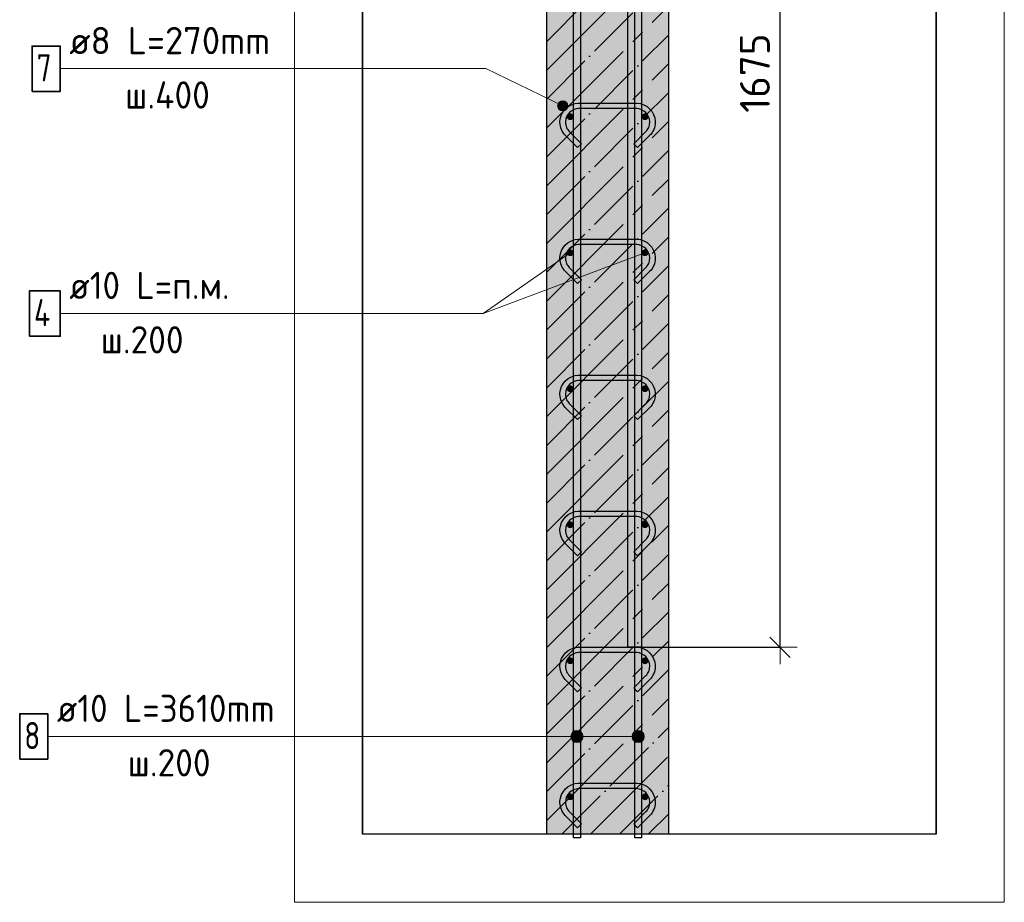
# Model space of a CAD drawing. Header units: millimetres. Extents: x -2258 to 68686, y -2266 to 30725.
# Tile 52 of 83: x 24996 to 26444, y 21906 to 23204. Entities that reach past the tile are written whole.
import ezdxf

# ---------------------------------------------------------------- set-up
doc = ezdxf.new("R2010")
doc.units = ezdxf.units.MM
doc.header["$PDMODE"] = 65
doc.linetypes.add('______11', pattern=[100, 80, -10, 0, -10])
doc.linetypes.add('______5', pattern=[220, 160, -20, 20, -20])
for name, color, linetype, lineweight in [('Standard', 7, 'Continuous', 25), ('Арм.стержн. вертикальными 1', 22, 'Continuous', 35), ('Арм.стержн.горизонт. 1', 180, 'Continuous', 35), ('Размерная линия_ общее', 7, 'Continuous', 13)]:
    doc.layers.add(name, color=color, linetype=linetype, lineweight=lineweight)
doc.layers.add('Арм.стержн. вертикальными 2', color=7, linetype='Continuous', lineweight=35, true_color=0x006e00)
doc.layers.add('Арм.стержн.Стяжки', color=7, linetype='Continuous', lineweight=35, true_color=0x501e0f)
doc.styles.add('ISOCPEUR', font='ISOCPEUR')
doc.dimstyles.new('DIMSTYLE_3', dxfattribs={"dimtxt": 44, "dimasz": 50, "dimexe": 0, "dimexo": 0, "dimgap": 22, "dimtad": 2, "dimdec": 0, "dimrnd": 5, "dimzin": 12, "dimdsep": 46, "dimtxsty": 'ISOCPEUR', "dimblk1": 'ALL_ML_STRICH', "dimblk2": 'ALL_ML_STRICH', "dimsah": 1, "dimcen": 0, "dimclrd": 7, "dimclre": 256, "dimclrt": 7, "dimadec": 0, "dimazin": 0, "dimtfac": 1, "dimtdec": 0, "dimtix": 1, "dimtmove": 2, "dimatfit": 3, "dimfxl": 0, "dimtzin": 0, "dimlwd": 0, "dimlwe": -3, "dimarcsym": 0})

# ---------------------------------------------------------------- blocks, each defined once
blk = doc.blocks.new('ALL_ML_STRICH')
at = {"color": 0, "linetype": 'ByBlock', "lineweight": -2}
for p, q in [((-0.3, -0.3), (0.3, 0.3)), ((0, -0.5), (0, 0.5)), ((-1, 0), (0.5, 0))]:
    blk.add_line(p, q, dxfattribs=at)
blk = doc.blocks.new('*D222')
at = {"layer": 'DEFPOINTS', "color": 7, "linetype": 'Continuous', "lineweight": 13, "transparency": 33554687}
for p in [(25950.9, 23956), (25830.9, 22281), (26114.6, 22281)]:
    blk.add_point(p, dxfattribs=at)
at = {"layer": 'Размерная линия_ общее', "color": 253, "linetype": 'Continuous', "lineweight": -2, "true_color": 0xa0a0a0, "transparency": 33554687}
for p, q in [((25970.9, 23956), (26114.6, 23956)), ((25850.9, 22281), (26114.6, 22281))]:
    blk.add_line(p, q, dxfattribs=at)
at = {"layer": 'Размерная линия_ общее', "color": 7, "linetype": 'Continuous', "lineweight": -2, "transparency": 33554687}
blk.add_line((26114.6, 22281), (26114.6, 23956), dxfattribs=at)
at = {"layer": 'Размерная линия_ общее', "color": 7, "linetype": 'Continuous', "lineweight": 13, "transparency": 33554687, "xscale": 50, "yscale": 50, "zscale": 50}
for p, rotation in [((26114.6, 23956), 90), ((26114.6, 22281), 270)]:
    blk.add_blockref('ALL_ML_STRICH', p, dxfattribs=dict(at, rotation=rotation))
at = {"layer": 'Размерная линия_ общее', "color": 7, "linetype": 'Continuous', "lineweight": 13, "transparency": 33554687, "insert": (26077.6, 23125.1), "char_height": 44, "width": 176, "attachment_point": 5, "rotation": 90, "style": 'ISOCPEUR'}
blk.add_mtext('\\A1;{1675}', dxfattribs=at)

msp = doc.modelspace()

# ---------------------------------------------------------------- hatches: boundary and pattern name
at = {"layer": 'Standard', "linetype": 'Continuous', "lineweight": -3, "transparency": 33554687}
msp.add_hatch(color=7, dxfattribs=at).paths.add_polyline_path([(25950.9, 23956), (25770.9, 23956), (25770.9, 22005.9), (25950.9, 22005.9)])
at = {"layer": 'Арм.стержн. вертикальными 1', "linetype": 'Continuous', "lineweight": 13, "transparency": 33554687}
for points in [[(25808.2, 22154.2), (25811.4, 22142), (25811.4, 22157.5)], [(25808.2, 22154.2), (25811.4, 22142), (25811.4, 22157.5)], [(25811.4, 22157.5), (25815.9, 22140.7), (25815.9, 22158.7)], [(25811.4, 22157.5), (25815.9, 22140.7), (25815.9, 22158.7)], [(25811.4, 22157.5), (25811.4, 22142), (25815.9, 22140.7)], [(25811.4, 22157.5), (25811.4, 22142), (25815.9, 22140.7)], [(25815.9, 22158.7), (25815.9, 22140.7), (25820.4, 22142)], [(25815.9, 22158.7), (25820.4, 22142), (25820.4, 22157.5)], [(25815.9, 22158.7), (25815.9, 22140.7), (25820.4, 22142)], [(25815.9, 22158.7), (25820.4, 22142), (25820.4, 22157.5)], [(25820.4, 22157.5), (25820.4, 22142), (25823.7, 22145.2)], [(25820.4, 22157.5), (25823.7, 22145.2), (25823.7, 22154.2)], [(25820.4, 22157.5), (25820.4, 22142), (25823.7, 22145.2)], [(25820.4, 22157.5), (25823.7, 22145.2), (25823.7, 22154.2)], [(25898.2, 22154.2), (25901.4, 22142), (25901.4, 22157.5)], [(25898.2, 22154.2), (25901.4, 22142), (25901.4, 22157.5)], [(25901.4, 22157.5), (25905.9, 22140.7), (25905.9, 22158.7)], [(25901.4, 22157.5), (25905.9, 22140.7), (25905.9, 22158.7)], [(25901.4, 22157.5), (25901.4, 22142), (25905.9, 22140.7)], [(25901.4, 22157.5), (25901.4, 22142), (25905.9, 22140.7)], [(25905.9, 22158.7), (25905.9, 22140.7), (25910.4, 22142)], [(25905.9, 22158.7), (25910.4, 22142), (25910.4, 22157.5)], [(25905.9, 22158.7), (25905.9, 22140.7), (25910.4, 22142)], [(25905.9, 22158.7), (25910.4, 22142), (25910.4, 22157.5)], [(25910.4, 22157.5), (25910.4, 22142), (25913.7, 22145.2)], [(25910.4, 22157.5), (25913.7, 22145.2), (25913.7, 22154.2)], [(25910.4, 22157.5), (25910.4, 22142), (25913.7, 22145.2)], [(25910.4, 22157.5), (25913.7, 22145.2), (25913.7, 22154.2)], [(25808.2, 22145.2), (25808.2, 22154.2), (25806.9, 22149.7)], [(25808.2, 22145.2), (25808.2, 22154.2), (25806.9, 22149.7)], [(25808.2, 22154.2), (25808.2, 22145.2), (25811.4, 22142)], [(25808.2, 22154.2), (25808.2, 22145.2), (25811.4, 22142)], [(25823.7, 22154.2), (25823.7, 22145.2), (25824.9, 22149.7)], [(25823.7, 22154.2), (25823.7, 22145.2), (25824.9, 22149.7)], [(25898.2, 22145.2), (25898.2, 22154.2), (25896.9, 22149.7)], [(25898.2, 22145.2), (25898.2, 22154.2), (25896.9, 22149.7)], [(25898.2, 22154.2), (25898.2, 22145.2), (25901.4, 22142)], [(25898.2, 22154.2), (25898.2, 22145.2), (25901.4, 22142)], [(25913.7, 22154.2), (25913.7, 22145.2), (25914.9, 22149.7)], [(25913.7, 22154.2), (25913.7, 22145.2), (25914.9, 22149.7)]]:
    msp.add_hatch(color=7, dxfattribs=at).paths.add_polyline_path(points)
at = {"layer": 'Арм.стержн.горизонт. 1', "linetype": 'Continuous', "lineweight": 50, "transparency": 33554687}
for points in [[(25810.9, 23061), (25810.6, 23063), (25809.5, 23064.6), (25807.9, 23065.7), (25805.9, 23066), (25804, 23065.7), (25802.4, 23064.6), (25801.3, 23063), (25800.9, 23061), (25801.3, 23059.1), (25802.4, 23057.5), (25804, 23056.4), (25805.9, 23056), (25807.9, 23056.4), (25809.5, 23057.5), (25810.6, 23059.1)], [(25920.9, 23061), (25920.6, 23063), (25919.5, 23064.6), (25917.9, 23065.7), (25915.9, 23066), (25914, 23065.7), (25912.4, 23064.6), (25911.3, 23063), (25910.9, 23061), (25911.3, 23059.1), (25912.4, 23057.5), (25914, 23056.4), (25915.9, 23056), (25917.9, 23056.4), (25919.5, 23057.5), (25920.6, 23059.1)], [(25810.9, 22861), (25810.6, 22863), (25809.5, 22864.6), (25807.9, 22865.7), (25805.9, 22866), (25804, 22865.7), (25802.4, 22864.6), (25801.3, 22863), (25800.9, 22861), (25801.3, 22859.1), (25802.4, 22857.5), (25804, 22856.4), (25805.9, 22856), (25807.9, 22856.4), (25809.5, 22857.5), (25810.6, 22859.1)], [(25920.9, 22861), (25920.6, 22863), (25919.5, 22864.6), (25917.9, 22865.7), (25915.9, 22866), (25914, 22865.7), (25912.4, 22864.6), (25911.3, 22863), (25910.9, 22861), (25911.3, 22859.1), (25912.4, 22857.5), (25914, 22856.4), (25915.9, 22856), (25917.9, 22856.4), (25919.5, 22857.5), (25920.6, 22859.1)], [(25810.9, 22661), (25810.6, 22663), (25809.5, 22664.6), (25807.9, 22665.7), (25805.9, 22666), (25804, 22665.7), (25802.4, 22664.6), (25801.3, 22663), (25800.9, 22661), (25801.3, 22659.1), (25802.4, 22657.5), (25804, 22656.4), (25805.9, 22656), (25807.9, 22656.4), (25809.5, 22657.5), (25810.6, 22659.1)], [(25920.9, 22661), (25920.6, 22663), (25919.5, 22664.6), (25917.9, 22665.7), (25915.9, 22666), (25914, 22665.7), (25912.4, 22664.6), (25911.3, 22663), (25910.9, 22661), (25911.3, 22659.1), (25912.4, 22657.5), (25914, 22656.4), (25915.9, 22656), (25917.9, 22656.4), (25919.5, 22657.5), (25920.6, 22659.1)], [(25810.9, 22461), (25810.6, 22463), (25809.5, 22464.6), (25807.9, 22465.7), (25805.9, 22466), (25804, 22465.7), (25802.4, 22464.6), (25801.3, 22463), (25800.9, 22461), (25801.3, 22459.1), (25802.4, 22457.5), (25804, 22456.4), (25805.9, 22456), (25807.9, 22456.4), (25809.5, 22457.5), (25810.6, 22459.1)], [(25920.9, 22461), (25920.6, 22463), (25919.5, 22464.6), (25917.9, 22465.7), (25915.9, 22466), (25914, 22465.7), (25912.4, 22464.6), (25911.3, 22463), (25910.9, 22461), (25911.3, 22459.1), (25912.4, 22457.5), (25914, 22456.4), (25915.9, 22456), (25917.9, 22456.4), (25919.5, 22457.5), (25920.6, 22459.1)], [(25810.9, 22261), (25810.6, 22263), (25809.5, 22264.6), (25807.9, 22265.7), (25805.9, 22266), (25804, 22265.7), (25802.4, 22264.6), (25801.3, 22263), (25800.9, 22261), (25801.3, 22259.1), (25802.4, 22257.5), (25804, 22256.4), (25805.9, 22256), (25807.9, 22256.4), (25809.5, 22257.5), (25810.6, 22259.1)], [(25920.9, 22261), (25920.6, 22263), (25919.5, 22264.6), (25917.9, 22265.7), (25915.9, 22266), (25914, 22265.7), (25912.4, 22264.6), (25911.3, 22263), (25910.9, 22261), (25911.3, 22259.1), (25912.4, 22257.5), (25914, 22256.4), (25915.9, 22256), (25917.9, 22256.4), (25919.5, 22257.5), (25920.6, 22259.1)], [(25810.9, 22061), (25810.6, 22063), (25809.5, 22064.6), (25807.9, 22065.7), (25805.9, 22066), (25804, 22065.7), (25802.4, 22064.6), (25801.3, 22063), (25800.9, 22061), (25801.3, 22059.1), (25802.4, 22057.5), (25804, 22056.4), (25805.9, 22056), (25807.9, 22056.4), (25809.5, 22057.5), (25810.6, 22059.1)], [(25920.9, 22061), (25920.6, 22063), (25919.5, 22064.6), (25917.9, 22065.7), (25915.9, 22066), (25914, 22065.7), (25912.4, 22064.6), (25911.3, 22063), (25910.9, 22061), (25911.3, 22059.1), (25912.4, 22057.5), (25914, 22056.4), (25915.9, 22056), (25917.9, 22056.4), (25919.5, 22057.5), (25920.6, 22059.1)]]:
    msp.add_hatch(color=4, dxfattribs=at).paths.add_polyline_path(points)
at = {"layer": 'Арм.стержн.Стяжки', "linetype": 'Continuous', "lineweight": 13, "transparency": 33554687}
for points in [[(25790.8, 23083.2), (25788.8, 23072.9), (25794.4, 23084.5)], [(25794.4, 23084.5), (25788.8, 23072.9), (25791.7, 23070.3)], [(25794.4, 23084.5), (25791.7, 23070.3), (25798.2, 23083.8)], [(25787.5, 23076.5), (25790.8, 23083.2), (25788.2, 23080.3)], [(25790.8, 23083.2), (25787.5, 23076.5), (25788.8, 23072.9)], [(25798.2, 23083.8), (25791.7, 23070.3), (25795.5, 23069.6)], [(25798.2, 23083.8), (25795.5, 23069.6), (25801.1, 23081.2)], [(25801.1, 23081.2), (25795.5, 23069.6), (25799.1, 23070.9)], [(25801.1, 23081.2), (25799.1, 23070.9), (25802.4, 23077.6)], [(25802.4, 23077.6), (25799.1, 23070.9), (25801.7, 23073.8)]]:
    msp.add_hatch(color=7, dxfattribs=at).paths.add_polyline_path(points)

# ---------------------------------------------------------------- linework, layer by layer
at = {"layer": 'Standard', "color": 52, "linetype": 'Continuous', "lineweight": -3, "transparency": 33554687}
for p, q in [((25500.6, 24235.9), (25500.6, 22005.9)), ((25500.6, 22005.9), (25500.6, 24235.9)), ((26344.4, 24235.9), (26344.4, 22005.9)), ((26344.4, 22005.9), (26344.4, 24235.9)), ((26344.4, 22005.9), (25500.6, 22005.9)), ((26344.4, 22005.9), (25500.6, 22005.9))]:
    msp.add_line(p, q, dxfattribs=at)
at = {"layer": 'Standard', "color": 7, "linetype": 'Continuous', "lineweight": 25, "transparency": 33554687}
for p, q in [((25770.9, 23956), (25770.9, 22005.9)), ((25950.9, 22005.9), (25950.9, 23956)), ((26000.9, 22005.9), (25720.9, 22005.9))]:
    msp.add_line(p, q, dxfattribs=at)
at = {"layer": 'Standard', "color": 7, "linetype": '______11', "lineweight": -3, "transparency": 33554687}
for p, q in [((25770.9, 23171.2), (25950.9, 23351.2)), ((25770.9, 23086.4), (25950.9, 23266.4)), ((25770.9, 23001.5), (25950.9, 23181.5)), ((25770.9, 22916.7), (25950.9, 23096.7)), ((25770.9, 22831.8), (25950.9, 23011.8)), ((25770.9, 22747), (25950.9, 22927)), ((25770.9, 22662.1), (25950.9, 22842.1)), ((25770.9, 22577.3), (25950.9, 22757.3)), ((25770.9, 22492.4), (25950.9, 22672.4)), ((25770.9, 22407.6), (25950.9, 22587.6)), ((25770.9, 22322.7), (25950.9, 22502.7)), ((25770.9, 22237.9), (25950.9, 22417.9)), ((25770.9, 22153), (25950.9, 22333)), ((25770.9, 22068.1), (25950.9, 22248.1)), ((25793.6, 22005.9), (25950.9, 22163.3)), ((25878.4, 22005.9), (25950.9, 22078.4))]:
    msp.add_line(p, q, dxfattribs=at)
at = {"layer": 'Standard', "color": 7, "linetype": '______5', "lineweight": -3, "transparency": 33554687}
for p, q in [((25770.9, 23128.8), (25950.9, 23308.8)), ((25770.9, 23044), (25950.9, 23224)), ((25770.9, 22959.1), (25950.9, 23139.1)), ((25770.9, 22874.3), (25950.9, 23054.3)), ((25770.9, 22789.4), (25950.9, 22969.4)), ((25770.9, 22704.5), (25950.9, 22884.5)), ((25770.9, 22619.7), (25950.9, 22799.7)), ((25770.9, 22534.8), (25950.9, 22714.8)), ((25770.9, 22450), (25950.9, 22630)), ((25770.9, 22365.1), (25950.9, 22545.1)), ((25770.9, 22280.3), (25950.9, 22460.3)), ((25770.9, 22195.4), (25950.9, 22375.4)), ((25770.9, 22110.6), (25950.9, 22290.6)), ((25770.9, 22025.7), (25950.9, 22205.7)), ((25836, 22005.9), (25950.9, 22120.9)), ((25920.8, 22005.9), (25950.9, 22036))]:
    msp.add_line(p, q, dxfattribs=at)
at = {"layer": 'Standard', "color": 7, "linetype": 'Continuous', "lineweight": 13, "transparency": 33554687}
msp.add_line((25915.9, 22861), (25677.8, 22771.7), dxfattribs=at)
msp.add_lwpolyline([(25400.6, 21905.9), (26444.4, 21905.9), (26444.4, 24335.9), (25400.6, 24335.9), (25400.6, 21905.9)], dxfattribs=at)
at = {"layer": 'Арм.стержн. вертикальными 1', "color": 7, "linetype": 'Continuous', "lineweight": 13, "transparency": 33554687}
for p, q in [((25815.9, 22158.7), (25815.9, 22158.7)), ((25815.9, 22158.7), (25815.9, 22158.7)), ((25905.9, 22158.7), (25905.9, 22158.7)), ((25905.9, 22158.7), (25905.9, 22158.7)), ((25037.6, 22149.7), (25623.6, 22149.7)), ((25623.6, 22149.7), (25905.9, 22149.7)), ((25623.6, 22149.7), (25905.9, 22149.7)), ((25623.6, 22149.7), (25815.9, 22149.7)), ((25623.6, 22149.7), (25815.9, 22149.7)), ((25806.9, 22149.7), (25806.9, 22149.7)), ((25806.9, 22149.7), (25806.9, 22149.7)), ((25824.9, 22149.7), (25824.9, 22149.7)), ((25824.9, 22149.7), (25824.9, 22149.7)), ((25896.9, 22149.7), (25896.9, 22149.7)), ((25896.9, 22149.7), (25896.9, 22149.7)), ((25914.9, 22149.7), (25914.9, 22149.7)), ((25914.9, 22149.7), (25914.9, 22149.7)), ((25815.9, 22140.7), (25815.9, 22140.7)), ((25815.9, 22140.7), (25815.9, 22140.7)), ((25905.9, 22140.7), (25905.9, 22140.7)), ((25905.9, 22140.7), (25905.9, 22140.7))]:
    msp.add_line(p, q, dxfattribs=at)
at = {"layer": 'Арм.стержн. вертикальными 1', "color": 4, "linetype": 'Continuous', "lineweight": 25, "transparency": 33554687}
for points in [[(25810.9, 22000.9), (25810.9, 24057), (25810.3, 24061.5), (25808.8, 24066.1), (25806.5, 24070.3), (25803.6, 24073.7), (25800.2, 24076.6), (25796, 24078.9), (25791.4, 24080.4), (25786.9, 24081), (25515.9, 24081), (25515.9, 24091), (25787.6, 24091), (25793.7, 24090.2), (25800, 24088.1), (25805.9, 24084.8), (25810.7, 24080.8), (25814.7, 24076), (25818, 24070.1), (25820.1, 24063.8), (25820.9, 24057.7), (25820.9, 22000.9), (25810.9, 22000.9)], [(25810.9, 22000.9), (25810.9, 24057), (25810.3, 24061.5), (25808.8, 24066.1), (25806.5, 24070.3), (25803.6, 24073.7), (25800.2, 24076.6), (25796, 24078.9), (25791.4, 24080.4), (25786.9, 24081), (25515.9, 24081), (25515.9, 24091), (25787.6, 24091), (25793.7, 24090.2), (25800, 24088.1), (25805.9, 24084.8), (25810.7, 24080.8), (25814.7, 24076), (25818, 24070.1), (25820.1, 24063.8), (25820.9, 24057.7), (25820.9, 22000.9), (25810.9, 22000.9)], [(25900.9, 22000.9), (25900.9, 24057.7), (25901.8, 24063.8), (25903.9, 24070.1), (25907.2, 24076), (25911.2, 24080.8), (25916, 24084.8), (25921.8, 24088.1), (25928.2, 24090.2), (25934.3, 24091), (26205.9, 24091), (26205.9, 24081), (25935, 24081), (25930.5, 24080.4), (25925.9, 24078.9), (25921.7, 24076.6), (25918.3, 24073.7), (25915.4, 24070.3), (25913.1, 24066.1), (25911.6, 24061.5), (25910.9, 24057), (25910.9, 22000.9), (25900.9, 22000.9)], [(25900.9, 22000.9), (25900.9, 24057.7), (25901.8, 24063.8), (25903.9, 24070.1), (25907.2, 24076), (25911.2, 24080.8), (25916, 24084.8), (25921.8, 24088.1), (25928.2, 24090.2), (25934.3, 24091), (26205.9, 24091), (26205.9, 24081), (25935, 24081), (25930.5, 24080.4), (25925.9, 24078.9), (25921.7, 24076.6), (25918.3, 24073.7), (25915.4, 24070.3), (25913.1, 24066.1), (25911.6, 24061.5), (25910.9, 24057), (25910.9, 22000.9), (25900.9, 22000.9)]]:
    msp.add_lwpolyline(points, dxfattribs=at)
at = {"layer": 'Арм.стержн. вертикальными 1', "color": 7, "linetype": 'Continuous', "lineweight": 35, "transparency": 33554687}
msp.add_lwpolyline([(24996.2, 22116.4), (25037.6, 22116.4), (25037.6, 22183.1), (24996.2, 22183.1), (24996.2, 22116.4)], dxfattribs=at)
at = {"layer": 'Арм.стержн. вертикальными 1', "color": 7, "linetype": 'Continuous', "lineweight": 13, "transparency": 33554687}
for centre in [(25815.9, 22149.7), (25815.9, 22149.7), (25905.9, 22149.7), (25905.9, 22149.7)]:
    msp.add_circle(centre, 9, dxfattribs=at)
at = {"layer": 'Арм.стержн. вертикальными 2', "color": 7, "linetype": 'Continuous', "lineweight": 25, "transparency": 33554687}
msp.add_lwpolyline([(25890.9, 22281), (25890.9, 23995.7), (25893.4, 24013.2), (25899.4, 24031.3), (25908.7, 24048), (25920.2, 24061.8), (25933.9, 24073.3), (25950.6, 24082.6), (25968.8, 24088.6), (25986.3, 24091), (26354.4, 24091), (26354.4, 24071), (25987.7, 24071), (25973.4, 24069), (25958.7, 24064.2), (25945.3, 24056.7), (25934.4, 24047.6), (25925.3, 24036.6), (25917.8, 24023.2), (25912.9, 24008.6), (25910.9, 23994.3), (25910.9, 22281), (25890.9, 22281)], dxfattribs=at)
at = {"layer": 'Арм.стержн.горизонт. 1', "color": 7, "linetype": 'Continuous', "lineweight": 13, "transparency": 33554687}
for p, q in [((25677.8, 22771.7), (25805.9, 22861)), ((25055.8, 22771.7), (25677.8, 22771.7))]:
    msp.add_line(p, q, dxfattribs=at)
at = {"layer": 'Арм.стержн.горизонт. 1', "color": 7, "linetype": 'Continuous', "lineweight": 35, "transparency": 33554687}
msp.add_lwpolyline([(25010.5, 22738.3), (25055.8, 22738.3), (25055.8, 22805), (25010.5, 22805), (25010.5, 22738.3)], dxfattribs=at)
at = {"layer": 'Арм.стержн.Стяжки', "color": 7, "linetype": 'Continuous', "lineweight": 13, "transparency": 33554687}
for p, q in [((25055.8, 23131.7), (25681.8, 23131.7)), ((25681.8, 23131.7), (25794.9, 23077)), ((25788.2, 23080.3), (25788.2, 23080.3)), ((25791.7, 23070.3), (25791.7, 23070.3)), ((25798.2, 23083.8), (25798.2, 23083.8)), ((25801.7, 23073.8), (25801.7, 23073.8))]:
    msp.add_line(p, q, dxfattribs=at)
at = {"layer": 'Арм.стержн.Стяжки', "color": 7, "linetype": 'Continuous', "lineweight": 35, "transparency": 33554687}
msp.add_lwpolyline([(25014.5, 23098.3), (25055.8, 23098.3), (25055.8, 23165), (25014.5, 23165), (25014.5, 23098.3)], dxfattribs=at)
at = {"layer": 'Арм.стержн.Стяжки', "color": 40, "linetype": 'Continuous', "lineweight": 25, "transparency": 33554687}
for points in [[(25899.5, 23021.3), (25917.4, 23039.2), (25918.6, 23040.6), (25919.7, 23042.1), (25920.6, 23043.7), (25921.4, 23045.4), (25922, 23047.1), (25922.5, 23048.9), (25922.8, 23050.8), (25922.9, 23052.7), (25922.9, 23053.8), (25922.4, 23057.4), (25921.2, 23061.1), (25919.3, 23064.4), (25917.1, 23067.2), (25914.3, 23069.4), (25911, 23071.3), (25907.3, 23072.5), (25903.7, 23073), (25818.2, 23073), (25814.6, 23072.5), (25810.9, 23071.3), (25807.5, 23069.4), (25804.8, 23067.2), (25802.5, 23064.4), (25800.6, 23061.1), (25799.4, 23057.4), (25798.9, 23053.8), (25798.9, 23052.7), (25799.1, 23050.8), (25799.4, 23048.9), (25799.8, 23047.1), (25800.5, 23045.4), (25801.2, 23043.7), (25802.2, 23042.1), (25803.3, 23040.6), (25804.5, 23039.2), (25822.4, 23021.3), (25816.7, 23015.6), (25798.7, 23033.7), (25797, 23035.6), (25795.5, 23037.7), (25794.2, 23040), (25793.1, 23042.3), (25792.2, 23044.7), (25791.5, 23047.3), (25791.1, 23049.9), (25790.9, 23052.4), (25790.9, 23054.4), (25791.6, 23059.2), (25793.3, 23064.3), (25795.9, 23069), (25799.1, 23072.8), (25803, 23076.1), (25807.7, 23078.7), (25812.7, 23080.4), (25817.6, 23081), (25904.3, 23081), (25909.1, 23080.4), (25914.2, 23078.7), (25918.9, 23076.1), (25922.7, 23072.8), (25926, 23069), (25928.6, 23064.3), (25930.3, 23059.2), (25930.9, 23054.4), (25930.9, 23052.4), (25930.8, 23049.9), (25930.3, 23047.3), (25929.7, 23044.7), (25928.8, 23042.3), (25927.7, 23040), (25926.4, 23037.7), (25924.9, 23035.6), (25923.2, 23033.7), (25905.1, 23015.6), (25899.5, 23021.3)], [(25899.5, 22821.3), (25917.4, 22839.2), (25918.6, 22840.6), (25919.7, 22842.1), (25920.6, 22843.7), (25921.4, 22845.4), (25922, 22847.1), (25922.5, 22848.9), (25922.8, 22850.8), (25922.9, 22852.7), (25922.9, 22853.8), (25922.4, 22857.4), (25921.2, 22861.1), (25919.3, 22864.4), (25917.1, 22867.2), (25914.3, 22869.4), (25911, 22871.3), (25907.3, 22872.5), (25903.7, 22873), (25818.2, 22873), (25814.6, 22872.5), (25810.9, 22871.3), (25807.5, 22869.4), (25804.8, 22867.2), (25802.5, 22864.4), (25800.6, 22861.1), (25799.4, 22857.4), (25798.9, 22853.8), (25798.9, 22852.7), (25799.1, 22850.8), (25799.4, 22848.9), (25799.8, 22847.1), (25800.5, 22845.4), (25801.2, 22843.7), (25802.2, 22842.1), (25803.3, 22840.6), (25804.5, 22839.2), (25822.4, 22821.3), (25816.7, 22815.6), (25798.7, 22833.7), (25797, 22835.6), (25795.5, 22837.7), (25794.2, 22840), (25793.1, 22842.3), (25792.2, 22844.7), (25791.5, 22847.3), (25791.1, 22849.9), (25790.9, 22852.4), (25790.9, 22854.4), (25791.6, 22859.2), (25793.3, 22864.3), (25795.9, 22869), (25799.1, 22872.8), (25803, 22876.1), (25807.7, 22878.7), (25812.7, 22880.4), (25817.6, 22881), (25904.3, 22881), (25909.1, 22880.4), (25914.2, 22878.7), (25918.9, 22876.1), (25922.7, 22872.8), (25926, 22869), (25928.6, 22864.3), (25930.3, 22859.2), (25930.9, 22854.4), (25930.9, 22852.4), (25930.8, 22849.9), (25930.3, 22847.3), (25929.7, 22844.7), (25928.8, 22842.3), (25927.7, 22840), (25926.4, 22837.7), (25924.9, 22835.6), (25923.2, 22833.7), (25905.1, 22815.6), (25899.5, 22821.3)], [(25899.5, 22621.3), (25917.4, 22639.2), (25918.6, 22640.6), (25919.7, 22642.1), (25920.6, 22643.7), (25921.4, 22645.4), (25922, 22647.1), (25922.5, 22648.9), (25922.8, 22650.8), (25922.9, 22652.7), (25922.9, 22653.8), (25922.4, 22657.4), (25921.2, 22661.1), (25919.3, 22664.4), (25917.1, 22667.2), (25914.3, 22669.4), (25911, 22671.3), (25907.3, 22672.5), (25903.7, 22673), (25818.2, 22673), (25814.6, 22672.5), (25810.9, 22671.3), (25807.5, 22669.4), (25804.8, 22667.2), (25802.5, 22664.4), (25800.6, 22661.1), (25799.4, 22657.4), (25798.9, 22653.8), (25798.9, 22652.7), (25799.1, 22650.8), (25799.4, 22648.9), (25799.8, 22647.1), (25800.5, 22645.4), (25801.2, 22643.7), (25802.2, 22642.1), (25803.3, 22640.6), (25804.5, 22639.2), (25822.4, 22621.3), (25816.7, 22615.6), (25798.7, 22633.7), (25797, 22635.6), (25795.5, 22637.7), (25794.2, 22640), (25793.1, 22642.3), (25792.2, 22644.7), (25791.5, 22647.3), (25791.1, 22649.9), (25790.9, 22652.4), (25790.9, 22654.4), (25791.6, 22659.2), (25793.3, 22664.3), (25795.9, 22669), (25799.1, 22672.8), (25803, 22676.1), (25807.7, 22678.7), (25812.7, 22680.4), (25817.6, 22681), (25904.3, 22681), (25909.1, 22680.4), (25914.2, 22678.7), (25918.9, 22676.1), (25922.7, 22672.8), (25926, 22669), (25928.6, 22664.3), (25930.3, 22659.2), (25930.9, 22654.4), (25930.9, 22652.4), (25930.8, 22649.9), (25930.3, 22647.3), (25929.7, 22644.7), (25928.8, 22642.3), (25927.7, 22640), (25926.4, 22637.7), (25924.9, 22635.6), (25923.2, 22633.7), (25905.1, 22615.6), (25899.5, 22621.3)], [(25899.5, 22421.3), (25917.4, 22439.2), (25918.6, 22440.6), (25919.7, 22442.1), (25920.6, 22443.7), (25921.4, 22445.4), (25922, 22447.1), (25922.5, 22448.9), (25922.8, 22450.8), (25922.9, 22452.7), (25922.9, 22453.8), (25922.4, 22457.4), (25921.2, 22461.1), (25919.3, 22464.4), (25917.1, 22467.2), (25914.3, 22469.4), (25911, 22471.3), (25907.3, 22472.5), (25903.7, 22473), (25818.2, 22473), (25814.6, 22472.5), (25810.9, 22471.3), (25807.5, 22469.4), (25804.8, 22467.2), (25802.5, 22464.4), (25800.6, 22461.1), (25799.4, 22457.4), (25798.9, 22453.8), (25798.9, 22452.7), (25799.1, 22450.8), (25799.4, 22448.9), (25799.8, 22447.1), (25800.5, 22445.4), (25801.2, 22443.7), (25802.2, 22442.1), (25803.3, 22440.6), (25804.5, 22439.2), (25822.4, 22421.3), (25816.7, 22415.6), (25798.7, 22433.7), (25797, 22435.6), (25795.5, 22437.7), (25794.2, 22440), (25793.1, 22442.3), (25792.2, 22444.7), (25791.5, 22447.3), (25791.1, 22449.9), (25790.9, 22452.4), (25790.9, 22454.4), (25791.6, 22459.2), (25793.3, 22464.3), (25795.9, 22469), (25799.1, 22472.8), (25803, 22476.1), (25807.7, 22478.7), (25812.7, 22480.4), (25817.6, 22481), (25904.3, 22481), (25909.1, 22480.4), (25914.2, 22478.7), (25918.9, 22476.1), (25922.7, 22472.8), (25926, 22469), (25928.6, 22464.3), (25930.3, 22459.2), (25930.9, 22454.4), (25930.9, 22452.4), (25930.8, 22449.9), (25930.3, 22447.3), (25929.7, 22444.7), (25928.8, 22442.3), (25927.7, 22440), (25926.4, 22437.7), (25924.9, 22435.6), (25923.2, 22433.7), (25905.1, 22415.6), (25899.5, 22421.3)], [(25899.5, 22221.3), (25917.4, 22239.2), (25918.6, 22240.6), (25919.7, 22242.1), (25920.6, 22243.7), (25921.4, 22245.4), (25922, 22247.1), (25922.5, 22248.9), (25922.8, 22250.8), (25922.9, 22252.7), (25922.9, 22253.8), (25922.4, 22257.4), (25921.2, 22261.1), (25919.3, 22264.4), (25917.1, 22267.2), (25914.3, 22269.4), (25911, 22271.3), (25907.3, 22272.5), (25903.7, 22273), (25818.2, 22273), (25814.6, 22272.5), (25810.9, 22271.3), (25807.5, 22269.4), (25804.8, 22267.2), (25802.5, 22264.4), (25800.6, 22261.1), (25799.4, 22257.4), (25798.9, 22253.8), (25798.9, 22252.7), (25799.1, 22250.8), (25799.4, 22248.9), (25799.8, 22247.1), (25800.5, 22245.4), (25801.2, 22243.7), (25802.2, 22242.1), (25803.3, 22240.6), (25804.5, 22239.2), (25822.4, 22221.3), (25816.7, 22215.6), (25798.7, 22233.7), (25797, 22235.6), (25795.5, 22237.7), (25794.2, 22240), (25793.1, 22242.3), (25792.2, 22244.7), (25791.5, 22247.3), (25791.1, 22249.9), (25790.9, 22252.4), (25790.9, 22254.4), (25791.6, 22259.2), (25793.3, 22264.3), (25795.9, 22269), (25799.1, 22272.8), (25803, 22276.1), (25807.7, 22278.7), (25812.7, 22280.4), (25817.6, 22281), (25904.3, 22281), (25909.1, 22280.4), (25914.2, 22278.7), (25918.9, 22276.1), (25922.7, 22272.8), (25926, 22269), (25928.6, 22264.3), (25930.3, 22259.2), (25930.9, 22254.4), (25930.9, 22252.4), (25930.8, 22249.9), (25930.3, 22247.3), (25929.7, 22244.7), (25928.8, 22242.3), (25927.7, 22240), (25926.4, 22237.7), (25924.9, 22235.6), (25923.2, 22233.7), (25905.1, 22215.6), (25899.5, 22221.3)], [(25899.5, 22021.3), (25917.4, 22039.2), (25918.6, 22040.6), (25919.7, 22042.1), (25920.6, 22043.7), (25921.4, 22045.4), (25922, 22047.1), (25922.5, 22048.9), (25922.8, 22050.8), (25922.9, 22052.7), (25922.9, 22053.8), (25922.4, 22057.4), (25921.2, 22061.1), (25919.3, 22064.4), (25917.1, 22067.2), (25914.3, 22069.4), (25911, 22071.3), (25907.3, 22072.5), (25903.7, 22073), (25818.2, 22073), (25814.6, 22072.5), (25810.9, 22071.3), (25807.5, 22069.4), (25804.8, 22067.2), (25802.5, 22064.4), (25800.6, 22061.1), (25799.4, 22057.4), (25798.9, 22053.8), (25798.9, 22052.7), (25799.1, 22050.8), (25799.4, 22048.9), (25799.8, 22047.1), (25800.5, 22045.4), (25801.2, 22043.7), (25802.2, 22042.1), (25803.3, 22040.6), (25804.5, 22039.2), (25822.4, 22021.3), (25816.7, 22015.6), (25798.7, 22033.7), (25797, 22035.6), (25795.5, 22037.7), (25794.2, 22040), (25793.1, 22042.3), (25792.2, 22044.7), (25791.5, 22047.3), (25791.1, 22049.9), (25790.9, 22052.4), (25790.9, 22054.4), (25791.6, 22059.2), (25793.3, 22064.3), (25795.9, 22069), (25799.1, 22072.8), (25803, 22076.1), (25807.7, 22078.7), (25812.7, 22080.4), (25817.6, 22081), (25904.3, 22081), (25909.1, 22080.4), (25914.2, 22078.7), (25918.9, 22076.1), (25922.7, 22072.8), (25926, 22069), (25928.6, 22064.3), (25930.3, 22059.2), (25930.9, 22054.4), (25930.9, 22052.4), (25930.8, 22049.9), (25930.3, 22047.3), (25929.7, 22044.7), (25928.8, 22042.3), (25927.7, 22040), (25926.4, 22037.7), (25924.9, 22035.6), (25923.2, 22033.7), (25905.1, 22015.6), (25899.5, 22021.3)]]:
    msp.add_lwpolyline(points, dxfattribs=at)
at = {"layer": 'Арм.стержн.Стяжки', "color": 7, "linetype": 'Continuous', "lineweight": 13, "transparency": 33554687}
msp.add_circle((25794.9, 23077), 7.5, dxfattribs=at)

# ---------------------------------------------------------------- texts
at = {"layer": 'Арм.стержн. вертикальными 1', "color": 7, "linetype": 'Continuous', "lineweight": 25, "transparency": 33554687, "char_height": 40, "attachment_point": 7, "style": 'ISOCPEUR'}
for s, insert, width in [('\\W0.94;ø10 L=3610mm ', (25050.9, 22171.1), 382.615), ('\\W0.78;8', (25002.9, 22131.1), 43.521), ('\\W0.95;ш.200 ', (25154.9, 22091.1), 174.933)]:
    msp.add_mtext(s, dxfattribs=dict(at, insert=insert, width=width))
at = {"layer": 'Арм.стержн.горизонт. 1', "color": 7, "linetype": 'Continuous', "lineweight": 25, "transparency": 33554687, "char_height": 40, "attachment_point": 7, "style": 'ISOCPEUR'}
for s, insert, width in [('\\W0.94;ø10 L=п.м.', (25069.2, 22793), 266.644), ('\\W0.80;4', (25017.2, 22753), 47.978), ('\\W0.95;ш.200 ', (25115.2, 22713), 174.933)]:
    msp.add_mtext(s, dxfattribs=dict(at, insert=insert, width=width))
at = {"layer": 'Арм.стержн.Стяжки', "color": 7, "linetype": 'Continuous', "lineweight": 25, "transparency": 33554687, "char_height": 40, "attachment_point": 7, "style": 'ISOCPEUR'}
for s, insert, width in [('\\W0.98;ø8 L=270mm ', (25069.2, 23153), 343.369), ('\\W0.78;7', (25021.2, 23113), 43.521), ('\\W0.95;ш.400 ', (25151.2, 23073), 178.965)]:
    msp.add_mtext(s, dxfattribs=dict(at, insert=insert, width=width))

# ---------------------------------------------------------------- dimensions: what is measured, and where the dimension line sits
at = {"layer": 'Размерная линия_ общее', "color": 7, "linetype": 'Continuous', "lineweight": 13, "transparency": 33554687}
dim = msp.add_linear_dim(base=(26114.6, 23956), p1=(25850.9, 22281), p2=(25970.9, 23956), angle=90, dimstyle='DIMSTYLE_3', override={"dimpost": '<>', "dimclrd": 7, "dimclre": 253, "dimclrt": 7, "dimlwd": 0, "dimlwe": 65533}, dxfattribs=at)
dim.commit()
dim.dimension.update_dxf_attribs({"geometry": '*D222', "text_midpoint": (26077.6, 23125.1), "dimtype": 160})

doc.saveas('drawing.dxf')
